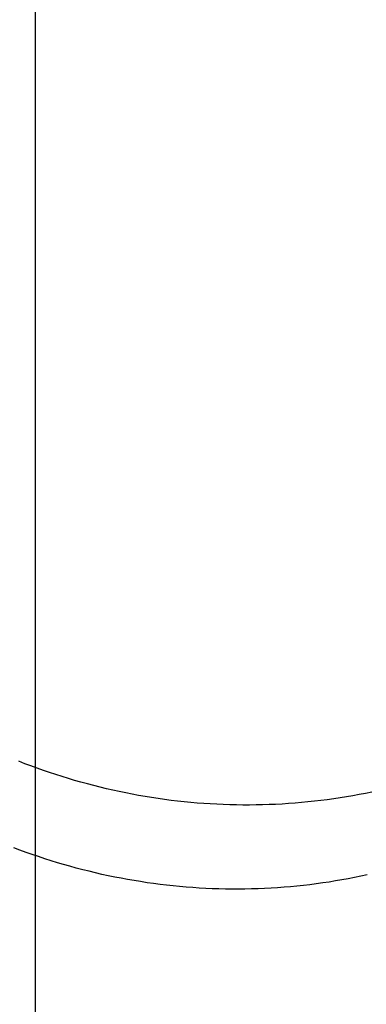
# Model space of a CAD drawing. Header units: inches. Extents: x 0 to 304, y 0 to 196.
# Tile 36 of 98: x 91.1624 to 91.2195, y 103.0876 to 103.2495. Entities that reach past the tile are written whole.
import ezdxf

# ---------------------------------------------------------------- set-up
doc = ezdxf.new("R2010")
doc.units = ezdxf.units.IN
doc.header["$LTSCALE"] = 16.696429
doc.header["$MEASUREMENT"] = 0
doc.linetypes.add('HIDDEN', pattern=[0.2, 0.1, -0.1])
doc.layers.add('DEFAULT_2', color=8, linetype='HIDDEN')

msp = doc.modelspace()

# ---------------------------------------------------------------- linework, layer by layer
at = {"layer": 'DEFAULT_2', "color": 8, "linetype": 'HIDDEN'}
msp.add_line((91.16507, 102.84347), (91.16507, 103.26747), dxfattribs=at)
for points in [[(91.2204, 103.12247), (91.21936, 103.12225), (91.21832, 103.12205), (91.21727, 103.12186), (91.21623, 103.12168), (91.21517, 103.12151), (91.21412, 103.12135), (91.21306, 103.12121), (91.21201, 103.12107), (91.21095, 103.12095), (91.20988, 103.12084), (91.20882, 103.12073), (91.20775, 103.12065), (91.20669, 103.12057), (91.20562, 103.1205), (91.20455, 103.12044), (91.20347, 103.1204), (91.2024, 103.12037), (91.20133, 103.12035), (91.20025, 103.12034), (91.19918, 103.12034), (91.19811, 103.12035), (91.19703, 103.12038), (91.19595, 103.12041), (91.19488, 103.12046), (91.1938, 103.12052), (91.19273, 103.12059), (91.19165, 103.12067), (91.19058, 103.12077), (91.1895, 103.12087), (91.18843, 103.12099), (91.18736, 103.12111), (91.18629, 103.12125), (91.18522, 103.1214), (91.18415, 103.12156), (91.18308, 103.12174), (91.18202, 103.12192), (91.18096, 103.12212), (91.17989, 103.12232), (91.17884, 103.12254), (91.17778, 103.12277), (91.17672, 103.12301), (91.17567, 103.12326), (91.17462, 103.12353), (91.17358, 103.1238), (91.17253, 103.12409), (91.17149, 103.12438), (91.17045, 103.12469), (91.16942, 103.12501), (91.16839, 103.12534), (91.16736, 103.12568), (91.16634, 103.12603), (91.16532, 103.12639), (91.1643, 103.12676), (91.16329, 103.12714), (91.16228, 103.12754)], [(91.21962, 103.10886), (91.21859, 103.10864), (91.21755, 103.10843), (91.2165, 103.10822), (91.21546, 103.10803), (91.21441, 103.10785), (91.21336, 103.10768), (91.21231, 103.10752), (91.21125, 103.10738), (91.21019, 103.10724), (91.20913, 103.10712), (91.20807, 103.10701), (91.207, 103.10691), (91.20594, 103.10682), (91.20487, 103.10674), (91.2038, 103.10667), (91.20273, 103.10662), (91.20166, 103.10657), (91.20059, 103.10654), (91.19951, 103.10652), (91.19844, 103.10651), (91.19737, 103.10651), (91.19629, 103.10652), (91.19521, 103.10655), (91.19414, 103.10658), (91.19306, 103.10663), (91.19199, 103.10669), (91.19091, 103.10676), (91.18984, 103.10684), (91.18876, 103.10694), (91.18769, 103.10704), (91.18662, 103.10716), (91.18554, 103.10728), (91.18447, 103.10742), (91.1834, 103.10757), (91.18234, 103.10774), (91.18127, 103.10791), (91.1802, 103.10809), (91.17914, 103.10829), (91.17808, 103.1085), (91.17702, 103.10871), (91.17596, 103.10894), (91.17491, 103.10918), (91.17386, 103.10944), (91.17281, 103.1097), (91.17176, 103.10997), (91.17072, 103.11026), (91.16968, 103.11055), (91.16864, 103.11086), (91.1676, 103.11118), (91.16657, 103.11151), (91.16554, 103.11185), (91.16452, 103.1122), (91.1635, 103.11256), (91.16249, 103.11293), (91.16147, 103.11331)]]:
    msp.add_lwpolyline(points, dxfattribs=at)

doc.saveas('drawing.dxf')
